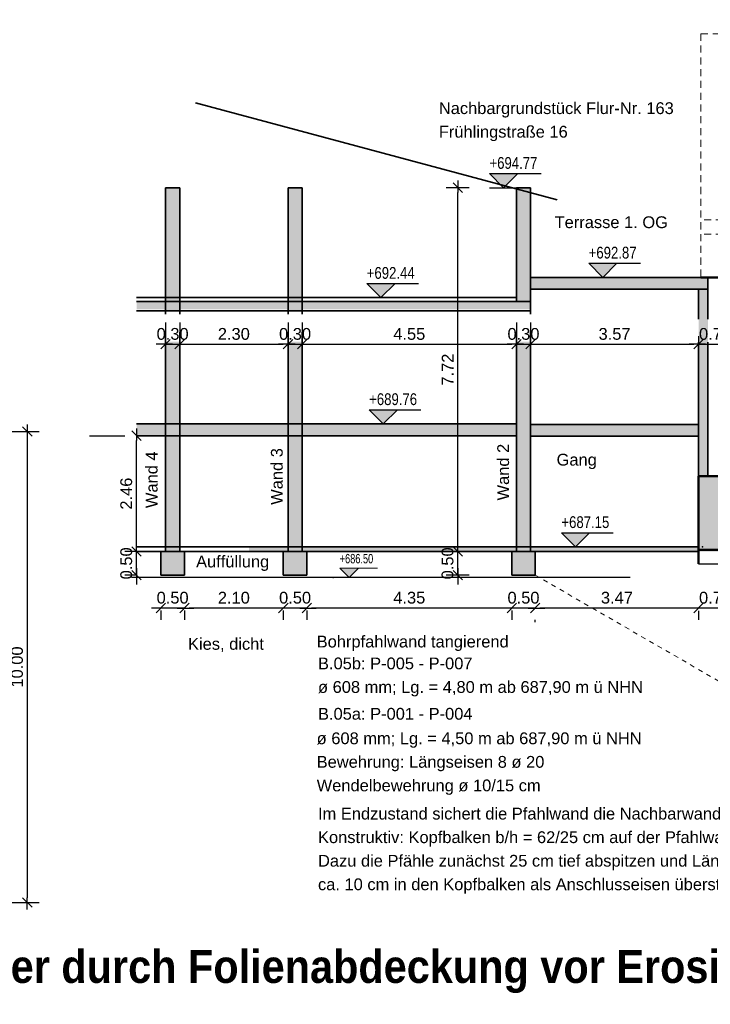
# Model space of a CAD drawing. Header units: metres. Extents: x 0 to 119, y 1 to 83.
# Tile 8 of 29: x 24 to 39, y 22 to 43. Entities that reach past the tile are written whole.
import ezdxf

# ---------------------------------------------------------------- set-up
doc = ezdxf.new("R2010")
doc.units = ezdxf.units.M
for name, pattern in [('DURCHG', [0]), ('GESTR2', [0.25, 0.15, -0.1]), ('PUNKTE', [0.15, 0.05, -0.1])]:
    doc.linetypes.add(name, pattern=pattern)
for name, color, linetype in [('Bestand', 7, 'Continuous'), ('Bodenprofil', 7, 'Continuous'), ('MAKET', 7, 'Continuous'), ('Nachbargeb_ude', 7, 'Continuous'), ('TEXTE', 7, 'Continuous')]:
    doc.layers.add(name, color=color, linetype=linetype)
doc.styles.add('Arial', font='arial.ttf')
doc.dimstyles.new('ISBSTRICH4E', dxfattribs={"dimtxt": 0.25, "dimasz": 0.1, "dimexe": 0.25, "dimexo": 1, "dimgap": 0.09, "dimtad": 1, "dimzin": 0, "dimdsep": 46, "dimtxsty": 'Arial', "dimblk": 'ID4', "dimblk1": 'ID4', "dimblk2": 'ID4', "dimsah": 1, "dimcen": 0.09, "dimdle": 0.15, "dimclrd": 7, "dimclre": 7, "dimclrt": 7, "dimazin": 0, "dimtfac": 1, "dimtdec": 4, "dimtix": 1, "dimtmove": 2, "dimatfit": 3, "dimfxl": 1, "dimtvp": 0.004, "dimtolj": 1, "dimtzin": 0, "dimarcsym": 0})

# ---------------------------------------------------------------- blocks, each defined once
blk = doc.blocks.new('ID4')
at = {"color": 7, "linetype": 'DURCHG', "lineweight": 25}
for p, q in [((-1, -1), (1, 1)), ((1.5, 0), (-1, 0))]:
    blk.add_line(p, q, dxfattribs=at)
blk = doc.blocks.new('*D64')
at = {"layer": 'Defpoints', "color": 0}
for p in [(26.785, 34.473), (26.785, 34.473), (27.801, 32.013)]:
    blk.add_point(p, dxfattribs=at)
at = {"layer": 'MAKET', "color": 7, "lineweight": -2}
for p, q in [((25.785, 34.473), (26.535, 34.473)), ((26.785, 32.113), (26.785, 34.373)), ((26.801, 32.013), (26.535, 32.013))]:
    blk.add_line(p, q, dxfattribs=at)
at = {"layer": 'MAKET', "color": 7, "lineweight": -2, "xscale": 0.1, "yscale": 0.1, "zscale": 0.1}
for p, rotation in [((26.785, 34.473), 90), ((26.785, 32.013), 270)]:
    blk.add_blockref('ID4', p, dxfattribs=dict(at, rotation=rotation))
at = {"layer": 'MAKET', "color": 7, "insert": (26.567, 33.243), "char_height": 0.25, "attachment_point": 5, "rotation": 90, "style": 'Arial'}
blk.add_mtext('\\A1;2.46', dxfattribs=at)
blk = doc.blocks.new('*D65')
at = {"layer": 'Defpoints', "color": 0}
for p in [(26.785, 32.013), (27.801, 32.013), (27.801, 31.513)]:
    blk.add_point(p, dxfattribs=at)
at = {"layer": 'MAKET', "color": 7, "lineweight": -2}
for p, q in [((26.785, 32.113), (26.785, 32.213)), ((26.801, 32.013), (26.535, 32.013)), ((26.785, 31.513), (26.785, 32.013)), ((26.801, 31.513), (26.535, 31.513)), ((26.785, 31.413), (26.785, 31.313))]:
    blk.add_line(p, q, dxfattribs=at)
at = {"layer": 'MAKET', "color": 7, "lineweight": -2, "xscale": 0.1, "yscale": 0.1, "zscale": 0.1}
for p, rotation in [((26.785, 32.013), 270), ((26.785, 31.513), 90)]:
    blk.add_blockref('ID4', p, dxfattribs=dict(at, rotation=rotation))
at = {"layer": 'MAKET', "color": 7, "insert": (26.567, 31.763), "char_height": 0.25, "attachment_point": 5, "rotation": 90, "style": 'Arial'}
blk.add_mtext('\\A1;0.50', dxfattribs=at)
blk = doc.blocks.new('*D66')
at = {"layer": 'Defpoints', "color": 0}
for p in [(33.607, 39.737), (34.851, 39.737), (34.751, 32.013)]:
    blk.add_point(p, dxfattribs=at)
at = {"layer": 'MAKET', "color": 7, "lineweight": -2}
for p, q in [((33.851, 39.737), (33.357, 39.737)), ((33.607, 32.113), (33.607, 39.637)), ((33.751, 32.013), (33.357, 32.013))]:
    blk.add_line(p, q, dxfattribs=at)
at = {"layer": 'MAKET', "color": 7, "lineweight": -2, "xscale": 0.1, "yscale": 0.1, "zscale": 0.1}
for p, rotation in [((33.607, 39.737), 90), ((33.607, 32.013), 270)]:
    blk.add_blockref('ID4', p, dxfattribs=dict(at, rotation=rotation))
at = {"layer": 'MAKET', "color": 7, "insert": (33.391, 35.875), "char_height": 0.25, "attachment_point": 5, "rotation": 90, "style": 'Arial'}
blk.add_mtext('\\A1;7.72', dxfattribs=at)
blk = doc.blocks.new('*D67')
at = {"layer": 'Defpoints', "color": 0}
for p in [(33.607, 32.013), (34.751, 32.013), (34.851, 31.513)]:
    blk.add_point(p, dxfattribs=at)
at = {"layer": 'MAKET', "color": 7, "lineweight": -2}
for p, q in [((33.607, 32.113), (33.607, 32.213)), ((33.751, 32.013), (33.357, 32.013)), ((33.607, 31.513), (33.607, 32.013)), ((33.851, 31.513), (33.357, 31.513)), ((33.607, 31.413), (33.607, 31.313))]:
    blk.add_line(p, q, dxfattribs=at)
at = {"layer": 'MAKET', "color": 7, "lineweight": -2, "xscale": 0.1, "yscale": 0.1, "zscale": 0.1}
for p, rotation in [((33.607, 32.013), 270), ((33.607, 31.513), 90)]:
    blk.add_blockref('ID4', p, dxfattribs=dict(at, rotation=rotation))
at = {"layer": 'MAKET', "color": 7, "insert": (33.389, 31.763), "char_height": 0.25, "attachment_point": 5, "rotation": 90, "style": 'Arial'}
blk.add_mtext('\\A1;0.50', dxfattribs=at)
blk = doc.blocks.new('*D68')
at = {"layer": 'Defpoints', "color": 0}
for p in [(38.718, 37.583), (39.418, 36.414), (39.418, 34.943)]:
    blk.add_point(p, dxfattribs=at)
at = {"layer": 'MAKET', "color": 7, "lineweight": -2}
for p, q in [((38.718, 36.583), (38.718, 36.164)), ((39.418, 35.943), (39.418, 36.664)), ((38.618, 36.414), (38.518, 36.414)), ((38.718, 36.414), (39.418, 36.414)), ((39.518, 36.414), (39.618, 36.414))]:
    blk.add_line(p, q, dxfattribs=at)
at = {"layer": 'MAKET', "color": 7, "lineweight": -2, "xscale": 0.1, "yscale": 0.1, "zscale": 0.1}
blk.add_blockref('ID4', (38.718, 36.414), dxfattribs=at)
at = {"layer": 'MAKET', "color": 7, "lineweight": -2, "xscale": 0.1, "yscale": 0.1, "zscale": 0.1, "rotation": 180}
blk.add_blockref('ID4', (39.418, 36.414), dxfattribs=at)
at = {"layer": 'MAKET', "color": 7, "insert": (39.068, 36.632), "char_height": 0.25, "attachment_point": 5, "style": 'Arial'}
blk.add_mtext('\\A1;0.70', dxfattribs=at)
blk = doc.blocks.new('*D69')
at = {"layer": 'Defpoints', "color": 0}
for p in [(38.718, 37.583), (38.718, 36.414), (35.151, 35.875)]:
    blk.add_point(p, dxfattribs=at)
at = {"layer": 'MAKET', "color": 7, "lineweight": -2}
for p, q in [((35.151, 36.875), (35.151, 36.664)), ((38.718, 36.583), (38.718, 36.164)), ((35.251, 36.414), (38.618, 36.414))]:
    blk.add_line(p, q, dxfattribs=at)
at = {"layer": 'MAKET', "color": 7, "lineweight": -2, "xscale": 0.1, "yscale": 0.1, "zscale": 0.1, "rotation": 180}
blk.add_blockref('ID4', (35.151, 36.414), dxfattribs=at)
at = {"layer": 'MAKET', "color": 7, "lineweight": -2, "xscale": 0.1, "yscale": 0.1, "zscale": 0.1}
blk.add_blockref('ID4', (38.718, 36.414), dxfattribs=at)
at = {"layer": 'MAKET', "color": 7, "insert": (36.935, 36.632), "char_height": 0.25, "attachment_point": 5, "style": 'Arial'}
blk.add_mtext('\\A1;3.57', dxfattribs=at)
blk = doc.blocks.new('*D70')
at = {"layer": 'Defpoints', "color": 0}
for p in [(35.151, 36.414), (34.851, 35.875), (35.151, 35.875)]:
    blk.add_point(p, dxfattribs=at)
at = {"layer": 'MAKET', "color": 7, "lineweight": -2}
for p, q in [((34.851, 36.875), (34.851, 36.664)), ((35.151, 36.875), (35.151, 36.664)), ((34.751, 36.414), (34.651, 36.414)), ((34.851, 36.414), (35.151, 36.414)), ((35.251, 36.414), (35.351, 36.414))]:
    blk.add_line(p, q, dxfattribs=at)
at = {"layer": 'MAKET', "color": 7, "lineweight": -2, "xscale": 0.1, "yscale": 0.1, "zscale": 0.1}
blk.add_blockref('ID4', (34.851, 36.414), dxfattribs=at)
at = {"layer": 'MAKET', "color": 7, "lineweight": -2, "xscale": 0.1, "yscale": 0.1, "zscale": 0.1, "rotation": 180}
blk.add_blockref('ID4', (35.151, 36.414), dxfattribs=at)
at = {"layer": 'MAKET', "color": 7, "insert": (35.001, 36.632), "char_height": 0.25, "attachment_point": 5, "style": 'Arial'}
blk.add_mtext('\\A1;0.30', dxfattribs=at)
blk = doc.blocks.new('*D71')
at = {"layer": 'Defpoints', "color": 0}
for p in [(34.851, 36.414), (30.301, 35.875), (34.851, 35.875)]:
    blk.add_point(p, dxfattribs=at)
at = {"layer": 'MAKET', "color": 7, "lineweight": -2}
for p, q in [((30.301, 36.875), (30.301, 36.664)), ((34.851, 36.875), (34.851, 36.664)), ((30.401, 36.414), (34.751, 36.414))]:
    blk.add_line(p, q, dxfattribs=at)
at = {"layer": 'MAKET', "color": 7, "lineweight": -2, "xscale": 0.1, "yscale": 0.1, "zscale": 0.1, "rotation": 180}
blk.add_blockref('ID4', (30.301, 36.414), dxfattribs=at)
at = {"layer": 'MAKET', "color": 7, "lineweight": -2, "xscale": 0.1, "yscale": 0.1, "zscale": 0.1}
blk.add_blockref('ID4', (34.851, 36.414), dxfattribs=at)
at = {"layer": 'MAKET', "color": 7, "insert": (32.576, 36.631), "char_height": 0.25, "attachment_point": 5, "style": 'Arial'}
blk.add_mtext('\\A1;4.55', dxfattribs=at)
blk = doc.blocks.new('*D72')
at = {"layer": 'Defpoints', "color": 0}
for p in [(30.301, 36.414), (30.001, 35.875), (30.301, 35.875)]:
    blk.add_point(p, dxfattribs=at)
at = {"layer": 'MAKET', "color": 7, "lineweight": -2}
for p, q in [((30.001, 36.875), (30.001, 36.664)), ((30.301, 36.875), (30.301, 36.664)), ((29.901, 36.414), (29.801, 36.414)), ((30.001, 36.414), (30.301, 36.414)), ((30.401, 36.414), (30.501, 36.414))]:
    blk.add_line(p, q, dxfattribs=at)
at = {"layer": 'MAKET', "color": 7, "lineweight": -2, "xscale": 0.1, "yscale": 0.1, "zscale": 0.1}
blk.add_blockref('ID4', (30.001, 36.414), dxfattribs=at)
at = {"layer": 'MAKET', "color": 7, "lineweight": -2, "xscale": 0.1, "yscale": 0.1, "zscale": 0.1, "rotation": 180}
blk.add_blockref('ID4', (30.301, 36.414), dxfattribs=at)
at = {"layer": 'MAKET', "color": 7, "insert": (30.151, 36.632), "char_height": 0.25, "attachment_point": 5, "style": 'Arial'}
blk.add_mtext('\\A1;0.30', dxfattribs=at)
blk = doc.blocks.new('*D73')
at = {"layer": 'Defpoints', "color": 0}
for p in [(30.001, 36.414), (27.701, 35.875), (30.001, 35.875)]:
    blk.add_point(p, dxfattribs=at)
at = {"layer": 'MAKET', "color": 7, "lineweight": -2}
for p, q in [((27.701, 36.875), (27.701, 36.664)), ((30.001, 36.875), (30.001, 36.664)), ((27.801, 36.414), (29.901, 36.414))]:
    blk.add_line(p, q, dxfattribs=at)
at = {"layer": 'MAKET', "color": 7, "lineweight": -2, "xscale": 0.1, "yscale": 0.1, "zscale": 0.1, "rotation": 180}
blk.add_blockref('ID4', (27.701, 36.414), dxfattribs=at)
at = {"layer": 'MAKET', "color": 7, "lineweight": -2, "xscale": 0.1, "yscale": 0.1, "zscale": 0.1}
blk.add_blockref('ID4', (30.001, 36.414), dxfattribs=at)
at = {"layer": 'MAKET', "color": 7, "insert": (28.851, 36.632), "char_height": 0.25, "attachment_point": 5, "style": 'Arial'}
blk.add_mtext('\\A1;2.30', dxfattribs=at)
blk = doc.blocks.new('*D74')
at = {"layer": 'Defpoints', "color": 0}
for p in [(27.701, 36.414), (27.401, 35.875), (27.701, 35.875)]:
    blk.add_point(p, dxfattribs=at)
at = {"layer": 'MAKET', "color": 7, "lineweight": -2}
for p, q in [((27.401, 36.875), (27.401, 36.664)), ((27.701, 36.875), (27.701, 36.664)), ((27.301, 36.414), (27.201, 36.414)), ((27.401, 36.414), (27.701, 36.414)), ((27.801, 36.414), (27.901, 36.414))]:
    blk.add_line(p, q, dxfattribs=at)
at = {"layer": 'MAKET', "color": 7, "lineweight": -2, "xscale": 0.1, "yscale": 0.1, "zscale": 0.1}
blk.add_blockref('ID4', (27.401, 36.414), dxfattribs=at)
at = {"layer": 'MAKET', "color": 7, "lineweight": -2, "xscale": 0.1, "yscale": 0.1, "zscale": 0.1, "rotation": 180}
blk.add_blockref('ID4', (27.701, 36.414), dxfattribs=at)
at = {"layer": 'MAKET', "color": 7, "insert": (27.551, 36.632), "char_height": 0.25, "attachment_point": 5, "style": 'Arial'}
blk.add_mtext('\\A1;0.30', dxfattribs=at)
blk = doc.blocks.new('*D75')
at = {"layer": 'Defpoints', "color": 0}
for p in [(39.418, 32.053), (38.718, 31.753), (38.718, 30.815)]:
    blk.add_point(p, dxfattribs=at)
at = {"layer": 'MAKET', "color": 7, "lineweight": -2}
for p, q in [((39.418, 31.053), (39.418, 30.565)), ((38.618, 30.815), (38.518, 30.815)), ((39.418, 30.815), (38.718, 30.815)), ((38.718, 30.753), (38.718, 30.565)), ((39.518, 30.815), (39.618, 30.815))]:
    blk.add_line(p, q, dxfattribs=at)
at = {"layer": 'MAKET', "color": 7, "lineweight": -2, "xscale": 0.1, "yscale": 0.1, "zscale": 0.1}
blk.add_blockref('ID4', (38.718, 30.815), dxfattribs=at)
at = {"layer": 'MAKET', "color": 7, "lineweight": -2, "xscale": 0.1, "yscale": 0.1, "zscale": 0.1, "rotation": 180}
blk.add_blockref('ID4', (39.418, 30.815), dxfattribs=at)
at = {"layer": 'MAKET', "color": 7, "insert": (39.068, 31.033), "char_height": 0.25, "attachment_point": 5, "style": 'Arial'}
blk.add_mtext('\\A1;0.70', dxfattribs=at)
blk = doc.blocks.new('*D76')
at = {"layer": 'Defpoints', "color": 0}
for p in [(38.718, 31.753), (35.251, 31.513), (35.251, 30.815)]:
    blk.add_point(p, dxfattribs=at)
at = {"layer": 'MAKET', "color": 7, "lineweight": -2}
for p, q in [((38.618, 30.815), (35.351, 30.815)), ((38.718, 30.753), (38.718, 30.565)), ((35.251, 30.513), (35.251, 30.565))]:
    blk.add_line(p, q, dxfattribs=at)
at = {"layer": 'MAKET', "color": 7, "lineweight": -2, "xscale": 0.1, "yscale": 0.1, "zscale": 0.1, "rotation": 180}
blk.add_blockref('ID4', (35.251, 30.815), dxfattribs=at)
at = {"layer": 'MAKET', "color": 7, "lineweight": -2, "xscale": 0.1, "yscale": 0.1, "zscale": 0.1}
blk.add_blockref('ID4', (38.718, 30.815), dxfattribs=at)
at = {"layer": 'MAKET', "color": 7, "insert": (36.985, 31.033), "char_height": 0.25, "attachment_point": 5, "style": 'Arial'}
blk.add_mtext('\\A1;3.47', dxfattribs=at)
blk = doc.blocks.new('*D77')
at = {"layer": 'Defpoints', "color": 0}
for p in [(34.751, 31.763), (35.251, 31.513), (34.751, 30.815)]:
    blk.add_point(p, dxfattribs=at)
at = {"layer": 'MAKET', "color": 7, "lineweight": -2}
for p, q in [((34.651, 30.815), (34.551, 30.815)), ((35.251, 30.815), (34.751, 30.815)), ((34.751, 30.763), (34.751, 30.565)), ((35.351, 30.815), (35.451, 30.815)), ((35.251, 30.513), (35.251, 30.565))]:
    blk.add_line(p, q, dxfattribs=at)
at = {"layer": 'MAKET', "color": 7, "lineweight": -2, "xscale": 0.1, "yscale": 0.1, "zscale": 0.1}
blk.add_blockref('ID4', (34.751, 30.815), dxfattribs=at)
at = {"layer": 'MAKET', "color": 7, "lineweight": -2, "xscale": 0.1, "yscale": 0.1, "zscale": 0.1, "rotation": 180}
blk.add_blockref('ID4', (35.251, 30.815), dxfattribs=at)
at = {"layer": 'MAKET', "color": 7, "insert": (35.001, 31.033), "char_height": 0.25, "attachment_point": 5, "style": 'Arial'}
blk.add_mtext('\\A1;0.50', dxfattribs=at)
blk = doc.blocks.new('*D78')
at = {"layer": 'Defpoints', "color": 0}
for p in [(30.401, 31.763), (34.751, 31.763), (30.401, 30.815)]:
    blk.add_point(p, dxfattribs=at)
at = {"layer": 'MAKET', "color": 7, "lineweight": -2}
for p, q in [((30.401, 30.763), (30.401, 30.565)), ((34.651, 30.815), (30.501, 30.815)), ((34.751, 30.763), (34.751, 30.565))]:
    blk.add_line(p, q, dxfattribs=at)
at = {"layer": 'MAKET', "color": 7, "lineweight": -2, "xscale": 0.1, "yscale": 0.1, "zscale": 0.1, "rotation": 180}
blk.add_blockref('ID4', (30.401, 30.815), dxfattribs=at)
at = {"layer": 'MAKET', "color": 7, "lineweight": -2, "xscale": 0.1, "yscale": 0.1, "zscale": 0.1}
blk.add_blockref('ID4', (34.751, 30.815), dxfattribs=at)
at = {"layer": 'MAKET', "color": 7, "insert": (32.576, 31.033), "char_height": 0.25, "attachment_point": 5, "style": 'Arial'}
blk.add_mtext('\\A1;4.35', dxfattribs=at)
blk = doc.blocks.new('*D79')
at = {"layer": 'Defpoints', "color": 0}
for p in [(29.901, 31.763), (30.401, 31.763), (29.901, 30.815)]:
    blk.add_point(p, dxfattribs=at)
at = {"layer": 'MAKET', "color": 7, "lineweight": -2}
for p, q in [((29.801, 30.815), (29.701, 30.815)), ((30.401, 30.815), (29.901, 30.815)), ((29.901, 30.763), (29.901, 30.565)), ((30.401, 30.763), (30.401, 30.565)), ((30.501, 30.815), (30.601, 30.815))]:
    blk.add_line(p, q, dxfattribs=at)
at = {"layer": 'MAKET', "color": 7, "lineweight": -2, "xscale": 0.1, "yscale": 0.1, "zscale": 0.1}
blk.add_blockref('ID4', (29.901, 30.815), dxfattribs=at)
at = {"layer": 'MAKET', "color": 7, "lineweight": -2, "xscale": 0.1, "yscale": 0.1, "zscale": 0.1, "rotation": 180}
blk.add_blockref('ID4', (30.401, 30.815), dxfattribs=at)
at = {"layer": 'MAKET', "color": 7, "insert": (30.151, 31.033), "char_height": 0.25, "attachment_point": 5, "style": 'Arial'}
blk.add_mtext('\\A1;0.50', dxfattribs=at)
blk = doc.blocks.new('*D80')
at = {"layer": 'Defpoints', "color": 0}
for p in [(27.801, 31.763), (29.901, 31.763), (27.801, 30.815)]:
    blk.add_point(p, dxfattribs=at)
at = {"layer": 'MAKET', "color": 7, "lineweight": -2}
for p, q in [((27.801, 30.763), (27.801, 30.565)), ((29.801, 30.815), (27.901, 30.815)), ((29.901, 30.763), (29.901, 30.565))]:
    blk.add_line(p, q, dxfattribs=at)
at = {"layer": 'MAKET', "color": 7, "lineweight": -2, "xscale": 0.1, "yscale": 0.1, "zscale": 0.1, "rotation": 180}
blk.add_blockref('ID4', (27.801, 30.815), dxfattribs=at)
at = {"layer": 'MAKET', "color": 7, "lineweight": -2, "xscale": 0.1, "yscale": 0.1, "zscale": 0.1}
blk.add_blockref('ID4', (29.901, 30.815), dxfattribs=at)
at = {"layer": 'MAKET', "color": 7, "insert": (28.851, 31.033), "char_height": 0.25, "attachment_point": 5, "style": 'Arial'}
blk.add_mtext('\\A1;2.10', dxfattribs=at)
blk = doc.blocks.new('*D81')
at = {"layer": 'Defpoints', "color": 0}
for p in [(27.301, 31.763), (27.801, 31.763), (27.301, 30.815)]:
    blk.add_point(p, dxfattribs=at)
at = {"layer": 'MAKET', "color": 7, "lineweight": -2}
for p, q in [((27.201, 30.815), (27.101, 30.815)), ((27.801, 30.815), (27.301, 30.815)), ((27.301, 30.763), (27.301, 30.565)), ((27.801, 30.763), (27.801, 30.565)), ((27.901, 30.815), (28.001, 30.815))]:
    blk.add_line(p, q, dxfattribs=at)
at = {"layer": 'MAKET', "color": 7, "lineweight": -2, "xscale": 0.1, "yscale": 0.1, "zscale": 0.1}
blk.add_blockref('ID4', (27.301, 30.815), dxfattribs=at)
at = {"layer": 'MAKET', "color": 7, "lineweight": -2, "xscale": 0.1, "yscale": 0.1, "zscale": 0.1, "rotation": 180}
blk.add_blockref('ID4', (27.801, 30.815), dxfattribs=at)
at = {"layer": 'MAKET', "color": 7, "insert": (27.551, 31.033), "char_height": 0.25, "attachment_point": 5, "style": 'Arial'}
blk.add_mtext('\\A1;0.50', dxfattribs=at)
blk = doc.blocks.new('DIM83')
at = {"layer": 'MAKET', "color": 7, "linetype": 'DURCHG', "lineweight": 18}
for p, q in [((31.298, 31.463), (31.098, 31.663)), ((31.098, 31.663), (31.898, 31.663)), ((31.498, 31.663), (31.298, 31.463)), ((31.098, 31.463), (31.498, 31.463))]:
    blk.add_line(p, q, dxfattribs=at)
at = {"layer": 'MAKET', "color": 4}
for p in [(44.612, 32.863), (45.744, 31.563), (30.957, 31.463)]:
    blk.add_point(p, dxfattribs=at)
blk = doc.blocks.new('DIM84')
at = {"layer": 'MAKET', "color": 7, "linetype": 'DURCHG', "lineweight": 18}
for p, q in [((44.84, 31.563), (44.64, 31.763)), ((44.64, 31.763), (45.44, 31.763)), ((44.64, 31.563), (45.04, 31.563)), ((45.04, 31.763), (44.84, 31.563))]:
    blk.add_line(p, q, dxfattribs=at)
at = {"layer": 'MAKET', "color": 7, "style": 'Arial', "width": 0.7}
blk.add_text('+686.50', height=0.2, dxfattribs=at).set_placement((31.098, 31.763))
blk = doc.blocks.new('*D126')
at = {"layer": 'Defpoints', "color": 0}
for p in [(14.927, 34.563), (14.927, 24.563), (24.466, 24.563)]:
    blk.add_point(p, dxfattribs=at)
at = {"layer": 'MAKET', "color": 7, "lineweight": -2}
for p, q in [((15.927, 34.563), (24.716, 34.563)), ((24.466, 34.463), (24.466, 24.663)), ((15.927, 24.563), (24.716, 24.563))]:
    blk.add_line(p, q, dxfattribs=at)
at = {"layer": 'MAKET', "color": 7, "lineweight": -2, "xscale": 0.1, "yscale": 0.1, "zscale": 0.1}
for p, rotation in [((24.466, 34.563), 90), ((24.466, 24.563), 270)]:
    blk.add_blockref('ID4', p, dxfattribs=dict(at, rotation=rotation))
at = {"layer": 'MAKET', "color": 7, "insert": (24.248, 29.563), "char_height": 0.25, "attachment_point": 5, "rotation": 90, "style": 'Arial'}
blk.add_mtext('\\A1;10.00', dxfattribs=at)
blk = doc.blocks.new('DIM166')
at = {"layer": 'MAKET', "color": 7, "linetype": 'DURCHG', "lineweight": 25}
for p, q in [((48.838, 28.063), (48.538, 27.763)), ((48.538, 28.063), (49.138, 28.063)), ((49.138, 27.763), (48.838, 28.063)), ((48.538, 27.763), (49.638, 27.763))]:
    blk.add_line(p, q, dxfattribs=at)
at = {"layer": 'MAKET', "color": 4}
for p in [(42.169, 43.003), (34.753, 39.737), (42.169, 39.053), (37.218, 37.833), (31.963, 37.403), (31.813, 34.723), (39.891, 32.863), (42.419, 32.613), (38.803, 32.113), (43.067, 31.643), (50.274, 31.013), (47.524, 30.433), (45.29, 28.363), (45.275, 28.063)]:
    blk.add_point(p, dxfattribs=at)
blk = doc.blocks.new('DIM171')
at = {"layer": 'MAKET', "color": 7, "linetype": 'DURCHG', "lineweight": 25}
for p, q in [((36.106, 32.113), (35.806, 32.413)), ((35.806, 32.413), (36.906, 32.413)), ((36.406, 32.413), (36.106, 32.113)), ((35.806, 32.113), (36.406, 32.113))]:
    blk.add_line(p, q, dxfattribs=at)
at = {"layer": 'MAKET', "color": 7, "style": 'Arial', "width": 0.8}
blk.add_text('+686.68', height=0.25, dxfattribs=at).set_placement((49.438, 32.043))
blk = doc.blocks.new('DIM172')
at = {"layer": 'MAKET', "color": 7, "linetype": 'DURCHG', "lineweight": 25}
for p, q in [((41.107, 32.613), (40.807, 32.913)), ((40.807, 32.913), (41.907, 32.913)), ((41.407, 32.913), (41.107, 32.613)), ((40.807, 32.613), (41.407, 32.613))]:
    blk.add_line(p, q, dxfattribs=at)
at = {"layer": 'MAKET', "color": 7, "style": 'Arial', "width": 0.8}
blk.add_text('+687.15', height=0.25, dxfattribs=at).set_placement((35.806, 32.513))
blk = doc.blocks.new('DIM174')
at = {"layer": 'MAKET', "color": 7, "linetype": 'DURCHG', "lineweight": 25}
for p, q in [((32.024, 34.723), (31.724, 35.023)), ((31.724, 35.023), (32.824, 35.023)), ((32.324, 35.023), (32.024, 34.723)), ((31.724, 34.723), (32.324, 34.723))]:
    blk.add_line(p, q, dxfattribs=at)
at = {"layer": 'MAKET', "color": 7, "style": 'Arial', "width": 0.8}
blk.add_text('+687.90', height=0.25, dxfattribs=at).set_placement((39.534, 33.263))
blk = doc.blocks.new('DIM175')
at = {"layer": 'MAKET', "color": 7, "linetype": 'DURCHG', "lineweight": 25}
for p, q in [((31.973, 37.403), (31.673, 37.703)), ((31.673, 37.703), (32.773, 37.703)), ((32.273, 37.703), (31.973, 37.403)), ((31.673, 37.403), (32.273, 37.403))]:
    blk.add_line(p, q, dxfattribs=at)
at = {"layer": 'MAKET', "color": 7, "style": 'Arial', "width": 0.8}
blk.add_text('+689.76', height=0.25, dxfattribs=at).set_placement((31.724, 35.123))
blk = doc.blocks.new('DIM176')
at = {"layer": 'MAKET', "color": 7, "linetype": 'DURCHG', "lineweight": 25}
for p, q in [((36.685, 37.833), (36.385, 38.133)), ((36.385, 38.133), (37.485, 38.133)), ((36.985, 38.133), (36.685, 37.833)), ((36.385, 37.833), (36.985, 37.833))]:
    blk.add_line(p, q, dxfattribs=at)
at = {"layer": 'MAKET', "color": 7, "style": 'Arial', "width": 0.8}
blk.add_text('+692.44', height=0.25, dxfattribs=at).set_placement((31.673, 37.803))
blk = doc.blocks.new('DIM177')
at = {"layer": 'MAKET', "color": 7, "linetype": 'DURCHG', "lineweight": 25}
for p, q in [((41.815, 39.053), (41.515, 39.353)), ((41.515, 39.353), (42.615, 39.353)), ((42.115, 39.353), (41.815, 39.053)), ((41.515, 39.053), (42.115, 39.053))]:
    blk.add_line(p, q, dxfattribs=at)
at = {"layer": 'MAKET', "color": 7, "style": 'Arial', "width": 0.8}
blk.add_text('+692.87', height=0.25, dxfattribs=at).set_placement((36.385, 38.233))
blk = doc.blocks.new('DIM178')
at = {"layer": 'MAKET', "color": 7, "linetype": 'DURCHG', "lineweight": 25}
for p, q in [((34.579, 39.737), (34.279, 40.037)), ((34.279, 40.037), (35.379, 40.037)), ((34.879, 40.037), (34.579, 39.737)), ((34.279, 39.737), (34.879, 39.737))]:
    blk.add_line(p, q, dxfattribs=at)
at = {"layer": 'MAKET', "color": 7, "style": 'Arial', "width": 0.8}
blk.add_text('+694.09', height=0.25, dxfattribs=at).set_placement((41.515, 39.453))
blk = doc.blocks.new('DIM179')
at = {"layer": 'MAKET', "color": 7, "linetype": 'DURCHG', "lineweight": 25}
for p, q in [((44.081, 43.003), (43.781, 43.303)), ((43.781, 43.303), (44.881, 43.303)), ((44.381, 43.303), (44.081, 43.003)), ((43.781, 43.003), (44.381, 43.003))]:
    blk.add_line(p, q, dxfattribs=at)
at = {"layer": 'MAKET', "color": 7, "style": 'Arial', "width": 0.8}
blk.add_text('+694.77', height=0.25, dxfattribs=at).set_placement((34.279, 40.137))

msp = doc.modelspace()

# ---------------------------------------------------------------- hatches: boundary and pattern name
at = {"layer": 'MAKET'}
for points in [[(34.579, 39.737), (34.879, 40.037), (34.279, 40.037)], [(36.685, 37.833), (36.985, 38.133), (36.385, 38.133)], [(31.973, 37.403), (32.273, 37.703), (31.673, 37.703)], [(32.024, 34.723), (32.324, 35.023), (31.724, 35.023)], [(36.106, 32.113), (36.406, 32.413), (35.806, 32.413)], [(31.298, 31.463), (31.498, 31.663), (31.098, 31.663)]]:
    msp.add_hatch(color=7, dxfattribs=at).paths.add_polyline_path(points)
at = {"layer": 'Nachbargeb_ude'}
for color, points in [(7, [(27.401, 37.123), (27.701, 37.123), (27.701, 39.737), (27.401, 39.737)]), (7, [(30.001, 37.123), (30.301, 37.123), (30.301, 39.737), (30.001, 39.737)]), (7, [(34.851, 37.153), (35.151, 37.153), (35.151, 39.737), (34.851, 39.737)]), (7, [(35.151, 37.583), (38.918, 37.583), (38.918, 37.833), (35.151, 37.833)]), (7, [(38.718, 33.613), (38.918, 33.613), (38.918, 37.583), (38.718, 37.583)]), (7, [(26.785, 37.153), (34.851, 37.153), (34.851, 37.323), (26.785, 37.323)]), (7, [(27.401, 32.013), (27.701, 32.013), (27.701, 36.47), (27.401, 36.47)]), (7, [(30.001, 32.013), (30.301, 32.013), (30.301, 36.47), (30.001, 36.47)]), (7, [(34.851, 32.053), (35.151, 32.053), (35.151, 36.47), (34.851, 36.47)]), (7, [(26.785, 34.473), (34.851, 34.473), (34.851, 34.723), (26.785, 34.723)]), (7, [(34.753, 34.463), (38.918, 34.463), (38.918, 34.713), (34.753, 34.713)]), (180, [(38.718, 32.013), (39.418, 32.013), (39.418, 33.613), (38.718, 33.613)]), (7, [(27.301, 31.513), (27.801, 31.513), (27.801, 32.013), (27.301, 32.013)]), (7, [(29.172, 32.013), (38.718, 32.013), (38.718, 32.113), (29.172, 32.113)]), (7, [(29.901, 31.513), (30.401, 31.513), (30.401, 32.013), (29.901, 32.013)]), (7, [(34.751, 31.513), (35.251, 31.513), (35.251, 32.013), (34.751, 32.013)])]:
    msp.add_hatch(color=color, dxfattribs=at).paths.add_polyline_path(points)

# ---------------------------------------------------------------- linework, layer by layer
at = {"layer": 'Bestand', "color": 8, "linetype": 'GESTR2', "lineweight": 9}
for p, q in [((38.768, 43.003), (45.734, 43.003)), ((38.768, 43.003), (38.768, 37.833)), ((45.734, 39.053), (38.768, 39.053)), ((45.734, 38.753), (38.768, 38.753))]:
    msp.add_line(p, q, dxfattribs=at)
at = {"layer": 'Bestand', "color": 180, "linetype": 'DURCHG', "lineweight": 50}
for p, q in [((39.418, 37.833), (38.768, 37.833)), ((39.418, 33.613), (38.718, 33.613)), ((38.718, 31.753), (38.718, 33.613)), ((38.718, 32.053), (39.418, 32.053))]:
    msp.add_line(p, q, dxfattribs=at)
at = {"layer": 'Bestand', "color": 180, "linetype": 'DURCHG', "lineweight": 25}
msp.add_line((38.718, 31.753), (39.218, 31.753), dxfattribs=at)
at = {"layer": 'Bodenprofil', "color": 84, "linetype": 'DURCHG', "lineweight": 25}
msp.add_line((37.267, 31.463), (26.678, 31.463), dxfattribs=at)
at = {"layer": 'Nachbargeb_ude', "color": 7, "linetype": 'DURCHG', "lineweight": 35}
for p, q in [((28.035, 41.537), (35.719, 39.478)), ((27.401, 39.737), (27.701, 39.737)), ((27.401, 37.055), (27.401, 39.737)), ((27.701, 37.055), (27.701, 39.737)), ((30.001, 39.737), (30.301, 39.737)), ((30.001, 37.055), (30.001, 39.737)), ((30.301, 37.055), (30.301, 39.737)), ((34.851, 39.737), (35.151, 39.737)), ((34.851, 37.323), (34.851, 39.737)), ((35.151, 37.055), (35.151, 39.737)), ((35.151, 37.833), (38.918, 37.833)), ((38.918, 37.833), (38.918, 36.946)), ((35.151, 37.583), (38.918, 37.583)), ((38.718, 37.583), (38.718, 36.946)), ((26.785, 37.403), (34.851, 37.403)), ((26.785, 37.323), (35.151, 37.323)), ((26.785, 37.123), (35.151, 37.123)), ((27.401, 32.013), (27.401, 36.667)), ((27.701, 32.013), (27.701, 36.667)), ((30.001, 32.013), (30.001, 36.667)), ((30.301, 32.013), (30.301, 36.667)), ((34.851, 32.013), (34.851, 36.667)), ((35.151, 32.013), (35.151, 36.667)), ((38.718, 36.456), (38.718, 33.613)), ((38.918, 36.456), (38.918, 33.613)), ((26.785, 34.723), (34.851, 34.723)), ((35.151, 34.713), (38.718, 34.713)), ((26.785, 34.473), (34.851, 34.473)), ((35.151, 34.463), (38.718, 34.463)), ((38.718, 32.113), (26.785, 32.113)), ((38.718, 32.013), (26.785, 32.013)), ((27.301, 32.013), (27.301, 31.513)), ((27.801, 32.013), (27.801, 31.513)), ((29.901, 32.013), (29.901, 31.513)), ((30.401, 32.013), (30.401, 31.513)), ((34.751, 32.013), (34.751, 31.513)), ((35.251, 32.013), (35.251, 31.513)), ((27.301, 31.513), (27.801, 31.513)), ((29.901, 31.513), (30.401, 31.513)), ((34.751, 31.513), (35.251, 31.513))]:
    msp.add_line(p, q, dxfattribs=at)
at = {"layer": 'Nachbargeb_ude', "color": 8, "linetype": 'PUNKTE', "lineweight": 9}
msp.add_line((35.251, 31.513), (40.35, 28.569), dxfattribs=at)

# ---------------------------------------------------------------- block references
for name in ['DIM179', 'DIM166', 'DIM178', 'DIM177', 'DIM176', 'DIM175', 'DIM174', 'DIM83', 'DIM172', 'DIM171', 'DIM84']:
    msp.add_blockref(name, (0, 0))

# ---------------------------------------------------------------- texts
at = {"layer": 'Bodenprofil', "color": 84, "style": 'Arial'}
for s, p in [('Auffüllung', (28.049, 31.677)), ('Kies, dicht', (27.878, 29.929))]:
    msp.add_text(s, height=0.25, rotation=360, dxfattribs=at).set_placement(p)
at = {"layer": 'Nachbargeb_ude', "color": 7, "style": 'Arial'}
for s, p in [('Terrasse 1. OG', (35.662, 38.879)), ('Gang', (35.704, 33.839))]:
    msp.add_text(s, height=0.25, dxfattribs=at).set_placement(p)
at = {"layer": 'TEXTE', "color": 7, "style": 'Arial'}
for s, p in [('Nachbargrundstück Flur-Nr. 163', (33.204, 41.3)), ('Frühlingstraße 16', (33.204, 40.8)), ('Bohrpfahlwand tangierend', (30.61, 29.978)), ('B.05a: P-001 - P-004', (30.638, 28.445)), ('ø 608 mm; Lg. = 4,50 m ab 687,90 m ü NHN', (30.61, 27.925)), ('Bewehrung: Längseisen 8 ø 20', (30.61, 27.425)), ('Wendelbewehrung ø 10/15 cm', (30.61, 26.925)), ('Im Endzustand sichert die Pfahlwand die Nachbarwand', (30.638, 26.326)), ('Konstruktiv: Kopfbalken b/h = 62/25 cm auf der Pfahlwand anordnen.', (30.638, 25.826)), ('Dazu die Pfähle zunächst 25 cm tief abspitzen und Längseisen dabei', (30.638, 25.326)), ('ca. 10 cm in den Kopfbalken als Anschlusseisen überstehen lassen.', (30.638, 24.826))]:
    msp.add_text(s, height=0.25, dxfattribs=at).set_placement(p)
at = {"layer": 'TEXTE', "color": 8, "style": 'Arial'}
for s, p in [('Wand 4', (27.231, 32.936)), ('Wand 3', (29.888, 33.006)), ('Wand 2', (34.694, 33.098))]:
    msp.add_text(s, height=0.25, rotation=90, dxfattribs=at).set_placement(p)
at = {"layer": 'TEXTE', "color": 1, "style": 'Arial'}
for s, p in [('B.05b: P-005 - P-007', (30.638, 29.514)), ('ø 608 mm; Lg. = 4,80 m ab 687,90 m ü NHN', (30.638, 29.014))]:
    msp.add_text(s, height=0.25, dxfattribs=at).set_placement(p)
at = {"layer": 'TEXTE', "color": 7, "insert": (2.598, 22.642), "char_height": 0.7, "width": 42.90339, "attachment_point": 7, "style": 'Arial'}
msp.add_mtext('\\pxqj;\\W0.90;{\\fArial|b1|i0|c0|p34|;Alle freien Böschungen sind inkl. Böschungsschulter durch Folienabdeckung vor Erosion zu schützen}', dxfattribs=at)

# ---------------------------------------------------------------- dimensions: what is measured, and where the dimension line sits
at = {"layer": 'MAKET'}
for base, p1, p2, picture, middle in [((33.607, 39.737), (34.751, 32.013), (34.851, 39.737), '*D66', (33.391, 35.875)), ((24.466, 24.563), (14.927, 34.563), (14.927, 24.563), '*D126', (24.248, 29.563)), ((26.785, 34.473), (27.801, 32.013), (26.785, 34.473), '*D64', (26.567, 33.243)), ((26.785, 32.013), (27.801, 31.513), (27.801, 32.013), '*D65', (26.567, 31.763)), ((33.607, 32.013), (34.851, 31.513), (34.751, 32.013), '*D67', (33.389, 31.763))]:
    dim = msp.add_linear_dim(base=base, p1=p1, p2=p2, angle=90, dimstyle='ISBSTRICH4E', override={"dimasz": 0.1}, dxfattribs=at)
    dim.commit()
    dim.dimension.update_dxf_attribs({"geometry": picture, "text_midpoint": middle})
for base, p1, p2, picture, middle in [((38.718, 36.414), (35.151, 35.875), (38.718, 37.583), '*D69', (36.935, 36.632)), ((39.418, 36.414), (38.718, 37.583), (39.418, 34.943), '*D68', (39.068, 36.632)), ((27.701, 36.414), (27.401, 35.875), (27.701, 35.875), '*D74', (27.551, 36.632)), ((30.001, 36.414), (27.701, 35.875), (30.001, 35.875), '*D73', (28.851, 36.632)), ((30.301, 36.414), (30.001, 35.875), (30.301, 35.875), '*D72', (30.151, 36.632)), ((34.851, 36.414), (30.301, 35.875), (34.851, 35.875), '*D71', (32.576, 36.631)), ((35.151, 36.414), (34.851, 35.875), (35.151, 35.875), '*D70', (35.001, 36.632)), ((38.718, 30.815), (39.418, 32.053), (38.718, 31.753), '*D75', (39.068, 31.033)), ((27.301, 30.815), (27.801, 31.763), (27.301, 31.763), '*D81', (27.551, 31.033)), ((27.801, 30.815), (29.901, 31.763), (27.801, 31.763), '*D80', (28.851, 31.033)), ((29.901, 30.815), (30.401, 31.763), (29.901, 31.763), '*D79', (30.151, 31.033)), ((30.401, 30.815), (34.751, 31.763), (30.401, 31.763), '*D78', (32.576, 31.033)), ((34.751, 30.815), (35.251, 31.513), (34.751, 31.763), '*D77', (35.001, 31.033)), ((35.251, 30.815), (38.718, 31.753), (35.251, 31.513), '*D76', (36.985, 31.033))]:
    dim = msp.add_linear_dim(base=base, p1=p1, p2=p2, dimstyle='ISBSTRICH4E', override={"dimasz": 0.1}, dxfattribs=at)
    dim.commit()
    dim.dimension.update_dxf_attribs({"geometry": picture, "text_midpoint": middle})

doc.saveas('drawing.dxf')
